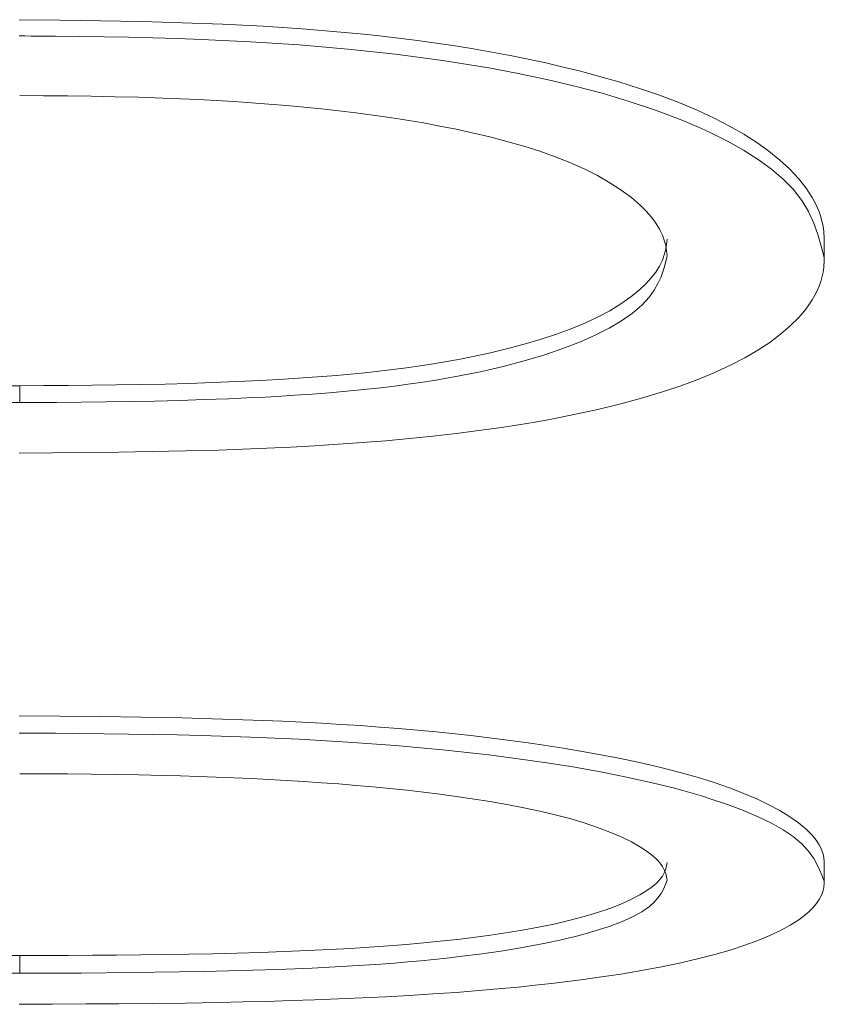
# Model space of a CAD drawing. Extents: x 193 to 943, y 26 to 526.
# Tile 83 of 256: x 362.9619 to 363.0175, y 91.0118 to 91.0799. Entities that reach past the tile are written whole.
import ezdxf

# ---------------------------------------------------------------- set-up
doc = ezdxf.new("R2010")
doc.units = 0
doc.layers.get('0').update_dxf_attribs({"lineweight": 25})
doc.layers.add('KG4_HLS_SYA', color=7, linetype='Continuous', lineweight=25)

# ---------------------------------------------------------------- blocks, each defined once
blk = doc.blocks.new('Spline-A069HWQ67N', base_point=(362.961823, 91.064613))
at = {"color": 0, "lineweight": -2}
for p, q in [((362.964654, 91.079897), (362.961834, 91.079931)), ((362.967473, 91.079855), (362.964654, 91.079897)), ((362.970289, 91.0798), (362.967473, 91.079855)), ((362.973099, 91.079722), (362.970289, 91.0798)), ((362.975903, 91.079616), (362.973099, 91.079722)), ((362.978699, 91.079475), (362.975903, 91.079616)), ((362.980051, 91.079391), (362.978699, 91.079475)), ((362.981399, 91.079297), (362.980051, 91.079391)), ((362.982743, 91.079191), (362.981399, 91.079297)), ((362.984082, 91.079075), (362.982743, 91.079191)), ((362.985416, 91.078946), (362.984082, 91.079075)), ((362.986743, 91.078806), (362.985416, 91.078946)), ((362.988065, 91.078652), (362.986743, 91.078806)), ((362.989378, 91.078485), (362.988065, 91.078652)), ((362.990682, 91.078305), (362.989378, 91.078485)), ((362.991976, 91.078112), (362.990682, 91.078305)), ((362.993257, 91.077905), (362.991976, 91.078112)), ((362.994527, 91.077684), (362.993257, 91.077905)), ((362.995783, 91.077449), (362.994527, 91.077684)), ((362.997024, 91.0772), (362.995783, 91.077449)), ((362.998248, 91.076936), (362.997024, 91.0772)), ((362.999455, 91.076657), (362.998248, 91.076936)), ((363.000642, 91.076363), (362.999455, 91.076657)), ((363.001809, 91.076054), (363.000642, 91.076363)), ((363.003289, 91.07563), (363.001809, 91.076054)), ((363.004725, 91.07518), (363.003289, 91.07563)), ((363.006111, 91.074703), (363.004725, 91.07518)), ((363.00744, 91.0742), (363.006111, 91.074703)), ((363.008706, 91.073671), (363.00744, 91.0742)), ((363.009902, 91.073116), (363.008706, 91.073671)), ((363.010952, 91.072573), (363.009902, 91.073116)), ((363.011933, 91.072009), (363.010952, 91.072573)), ((363.012843, 91.071427), (363.011933, 91.072009)), ((363.013679, 91.070827), (363.012843, 91.071427)), ((363.014439, 91.070211), (363.013679, 91.070827)), ((363.015121, 91.069581), (363.014439, 91.070211)), ((363.015723, 91.068939), (363.015121, 91.069581)), ((363.016242, 91.068287), (363.015723, 91.068939)), ((363.016674, 91.067628), (363.016242, 91.068287)), ((363.016857, 91.067296), (363.016674, 91.067628)), ((363.017017, 91.066963), (363.016857, 91.067296)), ((363.017154, 91.06663), (363.017017, 91.066963)), ((363.017267, 91.066296), (363.017154, 91.06663)), ((363.017421, 91.065629), (363.017267, 91.066296)), ((363.017445, 91.065459), (363.017421, 91.065629)), ((363.017464, 91.06529), (363.017445, 91.065459)), ((363.017478, 91.065121), (363.017464, 91.06529)), ((363.017489, 91.064953), (363.017478, 91.065121)), ((363.017498, 91.064784), (363.017489, 91.064953)), ((363.017506, 91.064615), (363.017498, 91.064784))]:
    blk.add_line(p, q, dxfattribs=at)
blk = doc.blocks.new('Spline-A069HWQA7N', base_point=(362.961823, 91.021538))
at = {"color": 0, "lineweight": -2}
for p, q in [((362.964654, 91.031741), (362.961834, 91.031765)), ((362.967473, 91.031713), (362.964654, 91.031741)), ((362.970289, 91.031675), (362.967473, 91.031713)), ((362.973099, 91.031622), (362.970289, 91.031675)), ((362.975903, 91.03155), (362.973099, 91.031622)), ((362.978699, 91.031453), (362.975903, 91.03155)), ((362.980051, 91.031395), (362.978699, 91.031453)), ((362.981399, 91.031331), (362.980051, 91.031395)), ((362.982743, 91.031259), (362.981399, 91.031331)), ((362.984082, 91.031179), (362.982743, 91.031259)), ((362.985416, 91.031092), (362.984082, 91.031179)), ((362.986743, 91.030996), (362.985416, 91.031092)), ((362.988065, 91.030891), (362.986743, 91.030996)), ((362.989378, 91.030777), (362.988065, 91.030891)), ((362.990682, 91.030654), (362.989378, 91.030777)), ((362.991976, 91.030523), (362.990682, 91.030654)), ((362.993257, 91.030382), (362.991976, 91.030523)), ((362.994527, 91.030232), (362.993257, 91.030382)), ((362.995783, 91.030072), (362.994527, 91.030232)), ((362.997024, 91.029902), (362.995783, 91.030072)), ((362.998248, 91.029723), (362.997024, 91.029902)), ((362.999455, 91.029534), (362.998248, 91.029723)), ((363.000642, 91.029335), (362.999455, 91.029534)), ((363.001809, 91.029126), (363.000642, 91.029335)), ((363.003289, 91.028839), (363.001809, 91.029126)), ((363.004725, 91.028535), (363.003289, 91.028839)), ((363.006111, 91.028214), (363.004725, 91.028535)), ((363.00744, 91.027875), (363.006111, 91.028214)), ((363.008706, 91.02752), (363.00744, 91.027875)), ((363.009902, 91.027147), (363.008706, 91.02752)), ((363.010952, 91.026784), (363.009902, 91.027147)), ((363.011933, 91.026407), (363.010952, 91.026784)), ((363.012843, 91.026019), (363.011933, 91.026407)), ((363.013679, 91.025619), (363.012843, 91.026019)), ((363.014439, 91.02521), (363.013679, 91.025619)), ((363.015121, 91.024793), (363.014439, 91.02521)), ((363.015723, 91.024368), (363.015121, 91.024793)), ((363.016242, 91.023938), (363.015723, 91.024368)), ((363.016469, 91.023722), (363.016242, 91.023938)), ((363.016674, 91.023504), (363.016469, 91.023722)), ((363.016857, 91.023286), (363.016674, 91.023504)), ((363.017017, 91.023068), (363.016857, 91.023286)), ((363.017154, 91.02285), (363.017017, 91.023068)), ((363.017267, 91.022632), (363.017154, 91.02285)), ((363.017421, 91.022196), (363.017267, 91.022632)), ((363.017445, 91.022086), (363.017421, 91.022196)), ((363.017464, 91.021976), (363.017445, 91.022086)), ((363.017478, 91.021866), (363.017464, 91.021976)), ((363.017489, 91.021756), (363.017478, 91.021866)), ((363.017498, 91.021646), (363.017489, 91.021756)), ((363.017506, 91.021536), (363.017498, 91.021646))]:
    blk.add_line(p, q, dxfattribs=at)
blk = doc.blocks.new('Spline-A069HWRU7N', base_point=(362.961884, 91.053444))
at = {"color": 0, "lineweight": -2}
for p, q in [((363.006524, 91.063113), (363.006652, 91.063597)), ((363.006383, 91.06263), (363.006524, 91.063113)), ((363.006008, 91.061677), (363.006216, 91.062151)), ((363.006216, 91.062151), (363.006383, 91.06263)), ((363.005747, 91.06121), (363.006008, 91.061677)), ((363.004889, 91.060183), (363.005419, 91.060752)), ((363.005419, 91.060752), (363.005747, 91.06121)), ((363.004239, 91.059632), (363.004889, 91.060183)), ((363.003479, 91.059102), (363.004239, 91.059632)), ((363.001675, 91.058112), (363.002621, 91.058595)), ((363.002621, 91.058595), (363.003479, 91.059102)), ((363.000651, 91.057655), (363.001675, 91.058112)), ((362.999423, 91.057176), (363.000651, 91.057655)), ((362.996745, 91.056322), (362.998118, 91.056732)), ((362.998118, 91.056732), (362.999423, 91.057176)), ((362.993822, 91.055603), (362.99531, 91.055946)), ((362.99531, 91.055946), (362.996745, 91.056322)), ((362.991407, 91.055131), (362.992288, 91.055292)), ((362.992288, 91.055292), (362.993822, 91.055603)), ((362.986851, 91.054471), (362.98778, 91.054584)), ((362.98778, 91.054584), (362.988701, 91.054707)), ((362.988701, 91.054707), (362.989613, 91.054838)), ((362.989613, 91.054838), (362.990515, 91.05498)), ((362.990515, 91.05498), (362.991407, 91.055131)), ((362.978002, 91.053785), (362.978845, 91.053827)), ((362.978845, 91.053827), (362.979687, 91.053873)), ((362.979687, 91.053873), (362.980896, 91.053946)), ((362.980896, 91.053946), (362.982101, 91.054029)), ((362.982101, 91.054029), (362.9833, 91.054121)), ((362.9833, 91.054121), (362.984493, 91.054225)), ((362.984493, 91.054225), (362.985677, 91.054341)), ((362.985677, 91.054341), (362.986851, 91.054471)), ((362.961876, 91.053446), (362.962301, 91.053446)), ((362.962301, 91.053446), (362.962726, 91.053447)), ((362.962726, 91.053447), (362.963151, 91.053447)), ((362.963151, 91.053447), (362.963576, 91.053448)), ((362.963576, 91.053448), (362.964001, 91.05345)), ((362.964001, 91.05345), (362.964426, 91.053451)), ((362.964426, 91.053451), (362.966127, 91.053463)), ((362.966127, 91.053463), (362.967828, 91.053483)), ((362.967828, 91.053483), (362.969529, 91.053511)), ((362.969529, 91.053511), (362.971228, 91.053548)), ((362.971228, 91.053548), (362.972926, 91.053593)), ((362.972926, 91.053593), (362.974621, 91.053647)), ((362.974621, 91.053647), (362.975467, 91.053678)), ((362.975467, 91.053678), (362.976313, 91.05371)), ((362.976313, 91.05371), (362.977158, 91.053746)), ((362.977158, 91.053746), (362.978002, 91.053785))]:
    blk.add_line(p, q, dxfattribs=at)
blk = doc.blocks.new('Spline-A069HWRW7N', base_point=(362.917114, 91.053444))
at = {"color": 0, "lineweight": -2}
for p, q in [((362.9171, 91.063597), (362.917121, 91.063427)), ((362.917121, 91.063427), (362.917144, 91.063257)), ((362.917144, 91.063257), (362.91717, 91.063088)), ((362.91717, 91.063088), (362.9172, 91.062918)), ((362.9172, 91.062918), (362.917237, 91.062749)), ((362.917237, 91.062749), (362.917281, 91.062581)), ((362.917281, 91.062581), (362.917439, 91.062149)), ((362.917439, 91.062149), (362.917656, 91.061721)), ((362.917656, 91.061721), (362.91793, 91.061299)), ((362.91793, 91.061299), (362.918259, 91.060884)), ((362.918259, 91.060884), (362.91864, 91.060476)), ((362.91864, 91.060476), (362.91907, 91.060077)), ((362.91907, 91.060077), (362.919684, 91.059581)), ((362.919684, 91.059581), (362.920371, 91.059103)), ((362.920371, 91.059103), (362.921127, 91.058642)), ((362.921127, 91.058642), (362.92195, 91.0582)), ((362.92195, 91.0582), (362.922838, 91.05778)), ((362.922838, 91.05778), (362.923787, 91.057381)), ((362.923787, 91.057381), (362.924787, 91.057009)), ((362.924787, 91.057009), (362.92584, 91.05666)), ((362.92584, 91.05666), (362.926941, 91.056333)), ((362.926941, 91.056333), (362.928083, 91.056028)), ((362.928083, 91.056028), (362.929263, 91.055745)), ((362.929263, 91.055745), (362.930475, 91.055482)), ((362.930475, 91.055482), (362.931393, 91.055301)), ((362.931393, 91.055301), (362.932326, 91.055131)), ((362.932326, 91.055131), (362.933271, 91.054972)), ((362.933271, 91.054972), (362.934227, 91.054824)), ((362.934227, 91.054824), (362.935195, 91.054686)), ((362.935195, 91.054686), (362.936172, 91.05456)), ((362.936172, 91.05456), (362.937157, 91.054443)), ((362.937157, 91.054443), (362.938151, 91.054337)), ((362.938151, 91.054337), (362.93915, 91.054239)), ((362.93915, 91.054239), (362.940156, 91.05415)), ((362.940156, 91.05415), (362.941166, 91.054069)), ((362.941166, 91.054069), (362.942181, 91.053994)), ((362.942181, 91.053994), (362.943798, 91.053889)), ((362.943798, 91.053889), (362.94542, 91.053799)), ((362.94542, 91.053799), (362.947048, 91.053723)), ((362.947048, 91.053723), (362.94868, 91.053659)), ((362.94868, 91.053659), (362.950315, 91.053606)), ((362.950315, 91.053606), (362.951952, 91.053564)), ((362.951952, 91.053564), (362.953604, 91.05353)), ((362.953604, 91.05353), (362.955258, 91.053504)), ((362.955258, 91.053504), (362.956912, 91.053484)), ((362.956912, 91.053484), (362.958566, 91.053469)), ((362.958566, 91.053469), (362.960221, 91.053457)), ((362.960221, 91.053457), (362.961876, 91.053446))]:
    blk.add_line(p, q, dxfattribs=at)
blk = doc.blocks.new('Spline-A069HWS27N', base_point=(362.961884, 91.063599))
at = {"color": 0, "lineweight": -2}
for p, q in [((362.963527, 91.074671), (362.961876, 91.074686)), ((362.965177, 91.074653), (362.963527, 91.074671)), ((362.966827, 91.074631), (362.965177, 91.074653)), ((362.968475, 91.074601), (362.966827, 91.074631)), ((362.970123, 91.074562), (362.968475, 91.074601)), ((362.971768, 91.074511), (362.970123, 91.074562)), ((362.972997, 91.074464), (362.971768, 91.074511)), ((362.974225, 91.074408), (362.972997, 91.074464)), ((362.97545, 91.074344), (362.974225, 91.074408)), ((362.976673, 91.074271), (362.97545, 91.074344)), ((362.977893, 91.074189), (362.976673, 91.074271)), ((362.97911, 91.074098), (362.977893, 91.074189)), ((362.980323, 91.073996), (362.97911, 91.074098)), ((362.981532, 91.073885), (362.980323, 91.073996)), ((362.982735, 91.073763), (362.981532, 91.073885)), ((362.983932, 91.07363), (362.982735, 91.073763)), ((362.985121, 91.073486), (362.983932, 91.07363)), ((362.986301, 91.07333), (362.985121, 91.073486)), ((362.987475, 91.073161), (362.986301, 91.07333)), ((362.988637, 91.07298), (362.987475, 91.073161)), ((362.989787, 91.072785), (362.988637, 91.07298)), ((362.990924, 91.072575), (362.989787, 91.072785)), ((362.992045, 91.072351), (362.990924, 91.072575)), ((362.99315, 91.072112), (362.992045, 91.072351)), ((362.994372, 91.071823), (362.99315, 91.072112)), ((362.995565, 91.071513), (362.994372, 91.071823)), ((362.996723, 91.071182), (362.995565, 91.071513)), ((362.997839, 91.070828), (362.996723, 91.071182)), ((362.998908, 91.07045), (362.997839, 91.070828)), ((362.999923, 91.070049), (362.998908, 91.07045)), ((363.000912, 91.069608), (362.999923, 91.070049)), ((363.001834, 91.069142), (363.000912, 91.069608)), ((363.002685, 91.068655), (363.001834, 91.069142)), ((363.003464, 91.068147), (363.002685, 91.068655)), ((363.004166, 91.067623), (363.003464, 91.068147)), ((363.004789, 91.067084), (363.004166, 91.067623)), ((363.005191, 91.066683), (363.004789, 91.067084)), ((363.005548, 91.066276), (363.005191, 91.066683)), ((363.005856, 91.065864), (363.005548, 91.066276)), ((363.006114, 91.065448), (363.005856, 91.065864)), ((363.006319, 91.06503), (363.006114, 91.065448)), ((363.006469, 91.064609), (363.006319, 91.06503)), ((363.006513, 91.064441), (363.006469, 91.064609)), ((363.00655, 91.064272), (363.006513, 91.064441)), ((363.006581, 91.064104), (363.00655, 91.064272)), ((363.006607, 91.063935), (363.006581, 91.064104)), ((363.00663, 91.063766), (363.006607, 91.063935)), ((363.006652, 91.063597), (363.00663, 91.063766))]:
    blk.add_line(p, q, dxfattribs=at)
blk = doc.blocks.new('Spline-A069HWS87N', base_point=(362.961823, 91.04995))
at = {"color": 0, "lineweight": -2}
for p, q in [((363.017506, 91.063469), (363.017498, 91.063301)), ((363.017463, 91.062797), (363.017444, 91.06263)), ((363.017478, 91.062965), (363.017463, 91.062797)), ((363.017489, 91.063133), (363.017478, 91.062965)), ((363.017498, 91.063301), (363.017489, 91.063133)), ((363.01742, 91.062462), (363.017266, 91.06182)), ((363.017444, 91.06263), (363.01742, 91.062462)), ((363.017153, 91.061501), (363.017017, 91.061184)), ((363.017266, 91.06182), (363.017153, 91.061501)), ((363.016858, 91.060869), (363.016677, 91.060556)), ((363.017017, 91.061184), (363.016858, 91.060869)), ((363.01625, 91.059939), (363.015738, 91.059333)), ((363.016677, 91.060556), (363.01625, 91.059939)), ((363.015738, 91.059333), (363.015145, 91.058741)), ((363.015145, 91.058741), (363.014476, 91.058166)), ((363.014476, 91.058166), (363.013731, 91.057607)), ((363.013731, 91.057607), (363.012912, 91.057067)), ((363.012022, 91.056546), (363.011062, 91.056045)), ((363.012912, 91.057067), (363.012022, 91.056546)), ((363.011062, 91.056045), (363.010035, 91.055567)), ((363.010035, 91.055567), (363.008842, 91.055071)), ((363.007579, 91.054603), (363.006251, 91.054161)), ((363.008842, 91.055071), (363.007579, 91.054603)), ((363.006251, 91.054161), (363.004865, 91.053746)), ((363.003428, 91.053358), (363.001946, 91.052994)), ((363.004865, 91.053746), (363.003428, 91.053358)), ((362.999762, 91.05252), (362.998644, 91.052301)), ((363.000863, 91.052751), (362.999762, 91.05252)), ((363.001946, 91.052994), (363.000863, 91.052751)), ((362.996359, 91.051902), (362.995195, 91.051721)), ((362.997509, 91.052096), (362.996359, 91.051902)), ((362.998644, 91.052301), (362.997509, 91.052096)), ((362.990444, 91.051116), (362.988827, 91.050951)), ((362.992046, 91.051298), (362.990444, 91.051116)), ((362.993631, 91.0515), (362.992046, 91.051298)), ((362.995195, 91.051721), (362.993631, 91.0515)), ((362.982267, 91.050451), (362.980614, 91.05036)), ((362.983915, 91.050554), (362.982267, 91.050451)), ((362.985557, 91.050672), (362.983915, 91.050554)), ((362.987197, 91.050804), (362.985557, 91.050672)), ((362.988827, 91.050951), (362.987197, 91.050804)), ((362.964136, 91.049963), (362.961834, 91.049946)), ((362.966439, 91.049984), (362.964136, 91.049963)), ((362.96874, 91.05001), (362.966439, 91.049984)), ((362.97104, 91.050046), (362.96874, 91.05001)), ((362.973337, 91.050094), (362.97104, 91.050046)), ((362.975632, 91.050157), (362.973337, 91.050094)), ((362.977295, 91.050214), (362.975632, 91.050157)), ((362.978956, 91.050281), (362.977295, 91.050214)), ((362.980614, 91.05036), (362.978956, 91.050281))]:
    blk.add_line(p, q, dxfattribs=at)
blk = doc.blocks.new('Spline-A069HWSA7N', base_point=(362.961823, 91.063469))
at = {"color": 0, "lineweight": -2}
for p, q in [((362.961834, 91.078807), (362.962254, 91.078805)), ((362.962254, 91.078805), (362.962675, 91.078802)), ((362.962675, 91.078802), (362.963096, 91.0788)), ((362.963096, 91.0788), (362.963517, 91.078797)), ((362.963517, 91.078797), (362.963938, 91.078794)), ((362.963938, 91.078794), (362.964358, 91.07879)), ((362.964358, 91.07879), (362.966042, 91.078774)), ((362.966042, 91.078774), (362.967724, 91.07875)), ((362.967724, 91.07875), (362.969406, 91.078719)), ((362.969406, 91.078719), (362.971088, 91.078679)), ((362.971088, 91.078679), (362.972769, 91.078629)), ((362.972769, 91.078629), (362.97445, 91.078568)), ((362.97445, 91.078568), (362.977836, 91.078405)), ((362.977836, 91.078405), (362.981208, 91.078184)), ((362.981208, 91.078184), (362.984554, 91.0779)), ((362.984554, 91.0779), (362.987861, 91.077545)), ((362.987861, 91.077545), (362.991118, 91.077112)), ((362.991118, 91.077112), (362.994311, 91.076597)), ((362.994311, 91.076597), (362.996339, 91.076215)), ((362.996339, 91.076215), (362.998327, 91.075795)), ((362.998327, 91.075795), (363.000265, 91.075337)), ((363.000265, 91.075337), (363.002145, 91.074839)), ((363.002145, 91.074839), (363.003957, 91.074302)), ((363.003957, 91.074302), (363.005693, 91.073725)), ((363.005693, 91.073725), (363.006386, 91.073475)), ((363.006386, 91.073475), (363.007065, 91.073218)), ((363.007065, 91.073218), (363.007728, 91.072954)), ((363.007728, 91.072954), (363.008376, 91.072682)), ((363.008376, 91.072682), (363.009007, 91.072404)), ((363.009007, 91.072404), (363.009623, 91.072119)), ((363.009623, 91.072119), (363.010812, 91.071522)), ((363.010812, 91.071522), (363.011923, 91.070898)), ((363.011923, 91.070898), (363.012944, 91.070251)), ((363.012944, 91.070251), (363.013865, 91.069583)), ((363.013865, 91.069583), (363.014674, 91.068898)), ((363.014674, 91.068898), (363.01536, 91.068197)), ((363.01536, 91.068197), (363.015954, 91.067431)), ((363.015954, 91.067431), (363.016419, 91.066653)), ((363.016419, 91.066653), (363.016781, 91.065865)), ((363.016781, 91.065865), (363.017066, 91.06507)), ((363.017066, 91.06507), (363.017299, 91.064271)), ((363.017299, 91.064271), (363.017506, 91.063469))]:
    blk.add_line(p, q, dxfattribs=at)
blk = doc.blocks.new('Spline-A069HWSC7N', base_point=(362.917114, 91.054604))
at = {"color": 0, "lineweight": -2}
for p, q in [((362.917255, 91.064225), (362.9171, 91.064742)), ((362.917424, 91.063709), (362.917255, 91.064225)), ((362.917624, 91.063198), (362.917424, 91.063709)), ((362.917868, 91.062693), (362.917624, 91.063198)), ((362.918173, 91.062196), (362.917868, 91.062693)), ((362.918552, 91.06171), (362.918173, 91.062196)), ((362.9191, 91.061162), (362.918552, 91.06171)), ((362.919759, 91.060633), (362.9191, 91.061162)), ((362.920519, 91.060123), (362.919759, 91.060633)), ((362.921371, 91.059636), (362.920519, 91.060123)), ((362.922304, 91.059172), (362.921371, 91.059636)), ((362.92331, 91.058732), (362.922304, 91.059172)), ((362.924465, 91.058288), (362.92331, 91.058732)), ((362.925686, 91.057873), (362.924465, 91.058288)), ((362.926967, 91.057489), (362.925686, 91.057873)), ((362.928303, 91.057135), (362.926967, 91.057489)), ((362.929686, 91.05681), (362.928303, 91.057135)), ((362.931112, 91.056514), (362.929686, 91.05681)), ((362.931998, 91.056347), (362.931112, 91.056514)), ((362.932896, 91.056191), (362.931998, 91.056347)), ((362.933806, 91.056045), (362.932896, 91.056191)), ((362.934727, 91.05591), (362.933806, 91.056045)), ((362.935656, 91.055783), (362.934727, 91.05591)), ((362.936595, 91.055666), (362.935656, 91.055783)), ((362.937818, 91.055529), (362.936595, 91.055666)), ((362.939052, 91.055406), (362.937818, 91.055529)), ((362.940296, 91.055296), (362.939052, 91.055406)), ((362.941547, 91.055198), (362.940296, 91.055296)), ((362.942804, 91.055111), (362.941547, 91.055198)), ((362.944065, 91.055033), (362.942804, 91.055111)), ((362.944907, 91.054987), (362.944065, 91.055033)), ((362.94575, 91.054944), (362.944907, 91.054987)), ((362.946594, 91.054905), (362.94575, 91.054944)), ((362.947439, 91.054868), (362.946594, 91.054905)), ((362.948284, 91.054835), (362.947439, 91.054868)), ((362.949131, 91.054804), (362.948284, 91.054835)), ((362.950826, 91.05475), (362.949131, 91.054804)), ((362.952524, 91.054705), (362.950826, 91.05475)), ((362.954223, 91.054669), (362.952524, 91.054705)), ((362.955923, 91.054642), (362.954223, 91.054669)), ((362.957624, 91.054622), (362.955923, 91.054642)), ((362.959326, 91.054611), (362.957624, 91.054622)), ((362.959751, 91.05461), (362.959326, 91.054611)), ((362.960176, 91.054608), (362.959751, 91.05461)), ((362.960601, 91.054607), (362.960176, 91.054608)), ((362.961026, 91.054607), (362.960601, 91.054607)), ((362.961451, 91.054606), (362.961026, 91.054607)), ((362.961876, 91.054606), (362.961451, 91.054606))]:
    blk.add_line(p, q, dxfattribs=at)
blk = doc.blocks.new('Spline-A069HWSE7N', base_point=(362.961884, 91.054604))
at = {"color": 0, "lineweight": -2}
for p, q in [((363.006652, 91.064742), (363.00663, 91.064572)), ((363.00655, 91.064064), (363.006513, 91.063895)), ((363.006581, 91.064233), (363.00655, 91.064064)), ((363.006607, 91.064403), (363.006581, 91.064233)), ((363.00663, 91.064572), (363.006607, 91.064403)), ((363.006469, 91.063727), (363.006318, 91.063303)), ((363.006513, 91.063895), (363.006469, 91.063727)), ((363.006111, 91.062884), (363.005849, 91.06247)), ((363.006318, 91.063303), (363.006111, 91.062884)), ((363.005536, 91.062062), (363.005173, 91.061662)), ((363.005849, 91.06247), (363.005536, 91.062062)), ((363.005173, 91.061662), (363.004761, 91.06127)), ((363.00414, 91.060761), (363.003442, 91.06027)), ((363.004761, 91.06127), (363.00414, 91.060761)), ((363.003442, 91.06027), (363.002667, 91.059798)), ((363.001822, 91.059347), (363.000907, 91.058918)), ((363.002667, 91.059798), (363.001822, 91.059347)), ((363.000907, 91.058918), (362.999929, 91.058512)), ((362.998923, 91.058143), (362.997865, 91.057797)), ((362.999929, 91.058512), (362.998923, 91.058143)), ((362.99676, 91.057474), (362.995615, 91.057172)), ((362.997865, 91.057797), (362.99676, 91.057474)), ((362.993221, 91.056631), (362.992323, 91.056455)), ((362.994433, 91.056892), (362.993221, 91.056631)), ((362.995615, 91.057172), (362.994433, 91.056892)), ((362.988616, 91.055852), (362.987663, 91.055727)), ((362.989559, 91.055987), (362.988616, 91.055852)), ((362.990492, 91.056133), (362.989559, 91.055987)), ((362.991413, 91.056289), (362.990492, 91.056133)), ((362.992323, 91.056455), (362.991413, 91.056289)), ((362.981802, 91.055169), (362.980168, 91.055061)), ((362.982792, 91.055243), (362.981802, 91.055169)), ((362.983778, 91.055323), (362.982792, 91.055243)), ((362.984759, 91.055412), (362.983778, 91.055323)), ((362.985734, 91.055508), (362.984759, 91.055412)), ((362.986702, 91.055613), (362.985734, 91.055508)), ((362.987663, 91.055727), (362.986702, 91.055613)), ((362.963551, 91.054616), (362.961876, 91.054606)), ((362.965227, 91.054629), (362.963551, 91.054616)), ((362.966902, 91.054644), (362.965227, 91.054629)), ((362.968576, 91.054664), (362.966902, 91.054644)), ((362.97025, 91.054691), (362.968576, 91.054664)), ((362.971923, 91.054726), (362.97025, 91.054691)), ((362.973578, 91.054769), (362.971923, 91.054726)), ((362.975231, 91.054823), (362.973578, 91.054769)), ((362.976881, 91.054889), (362.975231, 91.054823)), ((362.978527, 91.054968), (362.976881, 91.054889)), ((362.980168, 91.055061), (362.978527, 91.054968))]:
    blk.add_line(p, q, dxfattribs=at)
blk = doc.blocks.new('Spline-A069HWSG7N', base_point=(362.961884, 91.013962))
at = {"color": 0, "lineweight": -2}
for p, q in [((363.006216, 91.019477), (363.006383, 91.019786)), ((363.006383, 91.019786), (363.006524, 91.020099)), ((363.006524, 91.020099), (363.006652, 91.020412)), ((363.005747, 91.01887), (363.006008, 91.019171)), ((363.006008, 91.019171), (363.006216, 91.019477)), ((363.004889, 91.018209), (363.005419, 91.018575)), ((363.005419, 91.018575), (363.005747, 91.01887)), ((363.003479, 91.017519), (363.004239, 91.017857)), ((363.004239, 91.017857), (363.004889, 91.018209)), ((363.001675, 91.016889), (363.002621, 91.017196)), ((363.002621, 91.017196), (363.003479, 91.017519)), ((362.999423, 91.016297), (363.000651, 91.0166)), ((363.000651, 91.0166), (363.001675, 91.016889)), ((362.99531, 91.015522), (362.996745, 91.015759)), ((362.996745, 91.015759), (362.998118, 91.016017)), ((362.998118, 91.016017), (362.999423, 91.016297)), ((362.990515, 91.014917), (362.991407, 91.015011)), ((362.991407, 91.015011), (362.992288, 91.015112)), ((362.992288, 91.015112), (362.993822, 91.015307)), ((362.993822, 91.015307), (362.99531, 91.015522)), ((362.980896, 91.014273), (362.982101, 91.014324)), ((362.982101, 91.014324), (362.9833, 91.014382)), ((362.9833, 91.014382), (362.984493, 91.014446)), ((362.984493, 91.014446), (362.985677, 91.014519)), ((362.985677, 91.014519), (362.986851, 91.014599)), ((362.986851, 91.014599), (362.98778, 91.01467)), ((362.98778, 91.01467), (362.988701, 91.014746)), ((362.988701, 91.014746), (362.989613, 91.014829)), ((362.989613, 91.014829), (362.990515, 91.014917)), ((362.961876, 91.013962), (362.962301, 91.013962)), ((362.962301, 91.013962), (362.962726, 91.013963)), ((362.962726, 91.013963), (362.963151, 91.013963)), ((362.963151, 91.013963), (362.963576, 91.013964)), ((362.963576, 91.013964), (362.964001, 91.013964)), ((362.964001, 91.013964), (362.964426, 91.013965)), ((362.964426, 91.013965), (362.966127, 91.013973)), ((362.966127, 91.013973), (362.967828, 91.013985)), ((362.967828, 91.013985), (362.969529, 91.014003)), ((362.969529, 91.014003), (362.971228, 91.014025)), ((362.971228, 91.014025), (362.972926, 91.014053)), ((362.972926, 91.014053), (362.974621, 91.014087)), ((362.974621, 91.014087), (362.975467, 91.014106)), ((362.975467, 91.014106), (362.976313, 91.014126)), ((362.976313, 91.014126), (362.977158, 91.014148)), ((362.977158, 91.014148), (362.978002, 91.014172)), ((362.978002, 91.014172), (362.978845, 91.014199)), ((362.978845, 91.014199), (362.979687, 91.014227)), ((362.979687, 91.014227), (362.980896, 91.014273))]:
    blk.add_line(p, q, dxfattribs=at)
blk = doc.blocks.new('Spline-A069HWSI7N', base_point=(362.917114, 91.013962))
at = {"color": 0, "lineweight": -2}
for p, q in [((362.9171, 91.020412), (362.917121, 91.020302)), ((362.917121, 91.020302), (362.917144, 91.020192)), ((362.917144, 91.020192), (362.91717, 91.020082)), ((362.91717, 91.020082), (362.9172, 91.019972)), ((362.9172, 91.019972), (362.917237, 91.019862)), ((362.917237, 91.019862), (362.917281, 91.019753)), ((362.917281, 91.019753), (362.917439, 91.019474)), ((362.917439, 91.019474), (362.91754, 91.019335)), ((362.91754, 91.019335), (362.917656, 91.019198)), ((362.917656, 91.019198), (362.917786, 91.019061)), ((362.917786, 91.019061), (362.91793, 91.018926)), ((362.91793, 91.018926), (362.918259, 91.018659)), ((362.918259, 91.018659), (362.91864, 91.018397)), ((362.91864, 91.018397), (362.91907, 91.018142)), ((362.91907, 91.018142), (362.919684, 91.017825)), ((362.919684, 91.017825), (362.920371, 91.017519)), ((362.920371, 91.017519), (362.921127, 91.017226)), ((362.921127, 91.017226), (362.92195, 91.016945)), ((362.92195, 91.016945), (362.922838, 91.016679)), ((362.922838, 91.016679), (362.923787, 91.016427)), ((362.923787, 91.016427), (362.924787, 91.016191)), ((362.924787, 91.016191), (362.92584, 91.015971)), ((362.92584, 91.015971), (362.926941, 91.015765)), ((362.926941, 91.015765), (362.928083, 91.015574)), ((362.928083, 91.015574), (362.929263, 91.015396)), ((362.929263, 91.015396), (362.930475, 91.015231)), ((362.930475, 91.015231), (362.931393, 91.015118)), ((362.931393, 91.015118), (362.932326, 91.015011)), ((362.932326, 91.015011), (362.933271, 91.014912)), ((362.933271, 91.014912), (362.934227, 91.014819)), ((362.934227, 91.014819), (362.935195, 91.014734)), ((362.935195, 91.014734), (362.936172, 91.014655)), ((362.936172, 91.014655), (362.937157, 91.014582)), ((362.937157, 91.014582), (362.938151, 91.014516)), ((362.938151, 91.014516), (362.93915, 91.014455)), ((362.93915, 91.014455), (362.940156, 91.0144)), ((362.940156, 91.0144), (362.941166, 91.014349)), ((362.941166, 91.014349), (362.942181, 91.014303)), ((362.942181, 91.014303), (362.943798, 91.014237)), ((362.943798, 91.014237), (362.94542, 91.014181)), ((362.94542, 91.014181), (362.947048, 91.014134)), ((362.947048, 91.014134), (362.94868, 91.014094)), ((362.94868, 91.014094), (362.950315, 91.014062)), ((362.950315, 91.014062), (362.951952, 91.014035)), ((362.951952, 91.014035), (362.953604, 91.014014)), ((362.953604, 91.014014), (362.955258, 91.013998)), ((362.955258, 91.013998), (362.956912, 91.013986)), ((362.956912, 91.013986), (362.958566, 91.013976)), ((362.958566, 91.013976), (362.960221, 91.013969)), ((362.960221, 91.013969), (362.961876, 91.013962))]:
    blk.add_line(p, q, dxfattribs=at)
blk = doc.blocks.new('Spline-A069HWSO7N', base_point=(362.961884, 91.020409))
at = {"color": 0, "lineweight": -2}
for p, q in [((362.963527, 91.027758), (362.961876, 91.027768)), ((362.965177, 91.027746), (362.963527, 91.027758)), ((362.966827, 91.027731), (362.965177, 91.027746)), ((362.968475, 91.027711), (362.966827, 91.027731)), ((362.970123, 91.027684), (362.968475, 91.027711)), ((362.971768, 91.02765), (362.970123, 91.027684)), ((362.972997, 91.027618), (362.971768, 91.02765)), ((362.974225, 91.02758), (362.972997, 91.027618)), ((362.97545, 91.027537), (362.974225, 91.02758)), ((362.976673, 91.027488), (362.97545, 91.027537)), ((362.977893, 91.027432), (362.976673, 91.027488)), ((362.97911, 91.027371), (362.977893, 91.027432)), ((362.980323, 91.027302), (362.97911, 91.027371)), ((362.981532, 91.027227), (362.980323, 91.027302)), ((362.982735, 91.027145), (362.981532, 91.027227)), ((362.983932, 91.027056), (362.982735, 91.027145)), ((362.985121, 91.026958), (362.983932, 91.027056)), ((362.986301, 91.026853), (362.985121, 91.026958)), ((362.987475, 91.02674), (362.986301, 91.026853)), ((362.988637, 91.026618), (362.987475, 91.02674)), ((362.989787, 91.026487), (362.988637, 91.026618)), ((362.990924, 91.026346), (362.989787, 91.026487)), ((362.992045, 91.026196), (362.990924, 91.026346)), ((362.99315, 91.026035), (362.992045, 91.026196)), ((362.994372, 91.025842), (362.99315, 91.026035)), ((362.995565, 91.025634), (362.994372, 91.025842)), ((362.996723, 91.025412), (362.995565, 91.025634)), ((362.997839, 91.025176), (362.996723, 91.025412)), ((362.998908, 91.024924), (362.997839, 91.025176)), ((362.999923, 91.024657), (362.998908, 91.024924)), ((363.000912, 91.024363), (362.999923, 91.024657)), ((363.001834, 91.024054), (363.000912, 91.024363)), ((363.002685, 91.023731), (363.001834, 91.024054)), ((363.003464, 91.023395), (363.002685, 91.023731)), ((363.004166, 91.023049), (363.003464, 91.023395)), ((363.004789, 91.022693), (363.004166, 91.023049)), ((363.005191, 91.022429), (363.004789, 91.022693)), ((363.005548, 91.022162), (363.005191, 91.022429)), ((363.005856, 91.021892), (363.005548, 91.022162)), ((363.005991, 91.021756), (363.005856, 91.021892)), ((363.006114, 91.021619), (363.005991, 91.021756)), ((363.006223, 91.021483), (363.006114, 91.021619)), ((363.006319, 91.021346), (363.006223, 91.021483)), ((363.006469, 91.021071), (363.006319, 91.021346)), ((363.006513, 91.020961), (363.006469, 91.021071)), ((363.00655, 91.020852), (363.006513, 91.020961)), ((363.006581, 91.020742), (363.00655, 91.020852)), ((363.006607, 91.020632), (363.006581, 91.020742)), ((363.00663, 91.020522), (363.006607, 91.020632)), ((363.006652, 91.020412), (363.00663, 91.020522))]:
    blk.add_line(p, q, dxfattribs=at)
blk = doc.blocks.new('Spline-A069HWSU7N', base_point=(362.961823, 91.01181))
at = {"color": 0, "lineweight": -2}
for p, q in [((363.017444, 91.019785), (363.01742, 91.019677)), ((363.017463, 91.019894), (363.017444, 91.019785)), ((363.017478, 91.020002), (363.017463, 91.019894)), ((363.017489, 91.020111), (363.017478, 91.020002)), ((363.017498, 91.02022), (363.017489, 91.020111)), ((363.017506, 91.020329), (363.017498, 91.02022)), ((363.017266, 91.019262), (363.017153, 91.019056)), ((363.017355, 91.019469), (363.017266, 91.019262)), ((363.01742, 91.019677), (363.017355, 91.019469)), ((363.016677, 91.018449), (363.016474, 91.01825)), ((363.016858, 91.018649), (363.016677, 91.018449)), ((363.017017, 91.018852), (363.016858, 91.018649)), ((363.017153, 91.019056), (363.017017, 91.018852)), ((363.01625, 91.018053), (363.015738, 91.017666)), ((363.016474, 91.01825), (363.01625, 91.018053)), ((363.015145, 91.017289), (363.014476, 91.016924)), ((363.015738, 91.017666), (363.015145, 91.017289)), ((363.013731, 91.01657), (363.012912, 91.016228)), ((363.014476, 91.016924), (363.013731, 91.01657)), ((363.012022, 91.015899), (363.011062, 91.015585)), ((363.012912, 91.016228), (363.012022, 91.015899)), ((363.008842, 91.014974), (363.007579, 91.014682)), ((363.010035, 91.015284), (363.008842, 91.014974)), ((363.011062, 91.015585), (363.010035, 91.015284)), ((363.006251, 91.014406), (363.004865, 91.014149)), ((363.007579, 91.014682), (363.006251, 91.014406)), ((363.001946, 91.013683), (363.000863, 91.013532)), ((363.003428, 91.013907), (363.001946, 91.013683)), ((363.004865, 91.014149), (363.003428, 91.013907)), ((362.996359, 91.013009), (362.995195, 91.012898)), ((362.997509, 91.013128), (362.996359, 91.013009)), ((362.998644, 91.013255), (362.997509, 91.013128)), ((362.999762, 91.013389), (362.998644, 91.013255)), ((363.000863, 91.013532), (362.999762, 91.013389)), ((362.985557, 91.012255), (362.983915, 91.012183)), ((362.987197, 91.012335), (362.985557, 91.012255)), ((362.988827, 91.012426), (362.987197, 91.012335)), ((362.990444, 91.012526), (362.988827, 91.012426)), ((362.992046, 91.012638), (362.990444, 91.012526)), ((362.993631, 91.012762), (362.992046, 91.012638)), ((362.995195, 91.012898), (362.993631, 91.012762)), ((362.964136, 91.011823), (362.961834, 91.011813)), ((362.966439, 91.011836), (362.964136, 91.011823)), ((362.96874, 91.011852), (362.966439, 91.011836)), ((362.97104, 91.011873), (362.96874, 91.011852)), ((362.973337, 91.011903), (362.97104, 91.011873)), ((362.975632, 91.011941), (362.973337, 91.011903)), ((362.977295, 91.011976), (362.975632, 91.011941)), ((362.978956, 91.012017), (362.977295, 91.011976)), ((362.980614, 91.012065), (362.978956, 91.012017)), ((362.982267, 91.01212), (362.980614, 91.012065)), ((362.983915, 91.012183), (362.982267, 91.01212))]:
    blk.add_line(p, q, dxfattribs=at)
blk = doc.blocks.new('Spline-A069HWSW7N', base_point=(362.961823, 91.020332))
at = {"color": 0, "lineweight": -2}
for p, q in [((362.961834, 91.030573), (362.962254, 91.030571)), ((362.962254, 91.030571), (362.962675, 91.030569)), ((362.962675, 91.030569), (362.963096, 91.030567)), ((362.963096, 91.030567), (362.963517, 91.030565)), ((362.963517, 91.030565), (362.963938, 91.030563)), ((362.963938, 91.030563), (362.964358, 91.030561)), ((362.964358, 91.030561), (362.966042, 91.030549)), ((362.966042, 91.030549), (362.967724, 91.030533)), ((362.967724, 91.030533), (362.969406, 91.030512)), ((362.969406, 91.030512), (362.971088, 91.030485)), ((362.971088, 91.030485), (362.972769, 91.03045)), ((362.972769, 91.03045), (362.97445, 91.030408)), ((362.97445, 91.030408), (362.977836, 91.030297)), ((362.977836, 91.030297), (362.981208, 91.030146)), ((362.981208, 91.030146), (362.984554, 91.029952)), ((362.984554, 91.029952), (362.987861, 91.029709)), ((362.987861, 91.029709), (362.991118, 91.029415)), ((362.991118, 91.029415), (362.994311, 91.029064)), ((362.994311, 91.029064), (362.996339, 91.028804)), ((362.996339, 91.028804), (362.998327, 91.028519)), ((362.998327, 91.028519), (363.000265, 91.028208)), ((363.000265, 91.028208), (363.002145, 91.027871)), ((363.002145, 91.027871), (363.003957, 91.027509)), ((363.003957, 91.027509), (363.005693, 91.027119)), ((363.005693, 91.027119), (363.006386, 91.026951)), ((363.006386, 91.026951), (363.007065, 91.026778)), ((363.007065, 91.026778), (363.007728, 91.0266)), ((363.007728, 91.0266), (363.008376, 91.026418)), ((363.008376, 91.026418), (363.009007, 91.026231)), ((363.009007, 91.026231), (363.009623, 91.026039)), ((363.009623, 91.026039), (363.010812, 91.025639)), ((363.010812, 91.025639), (363.011923, 91.025222)), ((363.011923, 91.025222), (363.012944, 91.024791)), ((363.012944, 91.024791), (363.013865, 91.024346)), ((363.013865, 91.024346), (363.014674, 91.023891)), ((363.014674, 91.023891), (363.01536, 91.023428)), ((363.01536, 91.023428), (363.015954, 91.022923)), ((363.015954, 91.022923), (363.016419, 91.022412)), ((363.016419, 91.022412), (363.016781, 91.021895)), ((363.016781, 91.021895), (363.017066, 91.021375)), ((363.017066, 91.021375), (363.017299, 91.020853)), ((363.017299, 91.020853), (363.017506, 91.020329))]:
    blk.add_line(p, q, dxfattribs=at)
blk = doc.blocks.new('Spline-A069HWSY7N', base_point=(362.917114, 91.015175))
at = {"color": 0, "lineweight": -2}
for p, q in [((362.917255, 91.021284), (362.9171, 91.021619)), ((362.917424, 91.02095), (362.917255, 91.021284)), ((362.917624, 91.02062), (362.917424, 91.02095)), ((362.917868, 91.020294), (362.917624, 91.02062)), ((362.918173, 91.019974), (362.917868, 91.020294)), ((362.918552, 91.019661), (362.918173, 91.019974)), ((362.9191, 91.01931), (362.918552, 91.019661)), ((362.919759, 91.018971), (362.9191, 91.01931)), ((362.920519, 91.018647), (362.919759, 91.018971)), ((362.921371, 91.018336), (362.920519, 91.018647)), ((362.922304, 91.018042), (362.921371, 91.018336)), ((362.92331, 91.017764), (362.922304, 91.018042)), ((362.924465, 91.017483), (362.92331, 91.017764)), ((362.925686, 91.017221), (362.924465, 91.017483)), ((362.926967, 91.016979), (362.925686, 91.017221)), ((362.928303, 91.016757), (362.926967, 91.016979)), ((362.929686, 91.016553), (362.928303, 91.016757)), ((362.931112, 91.016367), (362.929686, 91.016553)), ((362.931998, 91.016263), (362.931112, 91.016367)), ((362.932896, 91.016165), (362.931998, 91.016263)), ((362.933806, 91.016074), (362.932896, 91.016165)), ((362.934727, 91.015989), (362.933806, 91.016074)), ((362.935656, 91.015911), (362.934727, 91.015989)), ((362.936595, 91.015838), (362.935656, 91.015911)), ((362.937818, 91.015752), (362.936595, 91.015838)), ((362.939052, 91.015675), (362.937818, 91.015752)), ((362.940296, 91.015607), (362.939052, 91.015675)), ((362.941547, 91.015546), (362.940296, 91.015607)), ((362.942804, 91.015492), (362.941547, 91.015546)), ((362.944065, 91.015444), (362.942804, 91.015492)), ((362.944907, 91.015415), (362.944065, 91.015444)), ((362.94575, 91.015388), (362.944907, 91.015415)), ((362.946594, 91.015364), (362.94575, 91.015388)), ((362.947439, 91.015341), (362.946594, 91.015364)), ((362.948284, 91.01532), (362.947439, 91.015341)), ((362.949131, 91.015301), (362.948284, 91.01532)), ((362.950826, 91.015268), (362.949131, 91.015301)), ((362.952524, 91.01524), (362.950826, 91.015268)), ((362.954223, 91.015217), (362.952524, 91.01524)), ((362.955923, 91.0152), (362.954223, 91.015217)), ((362.957624, 91.015189), (362.955923, 91.0152)), ((362.959326, 91.015182), (362.957624, 91.015189)), ((362.959751, 91.015181), (362.959326, 91.015182)), ((362.960176, 91.01518), (362.959751, 91.015181)), ((362.960601, 91.015179), (362.960176, 91.01518)), ((362.961026, 91.015179), (362.960601, 91.015179)), ((362.961451, 91.015178), (362.961026, 91.015179)), ((362.961876, 91.015178), (362.961451, 91.015178))]:
    blk.add_line(p, q, dxfattribs=at)
blk = doc.blocks.new('Spline-A069HWT07N', base_point=(362.961884, 91.015175))
at = {"color": 0, "lineweight": -2}
for p, q in [((363.00655, 91.021179), (363.006513, 91.021069)), ((363.006581, 91.021289), (363.00655, 91.021179)), ((363.006607, 91.021399), (363.006581, 91.021289)), ((363.00663, 91.021509), (363.006607, 91.021399)), ((363.006652, 91.021619), (363.00663, 91.021509)), ((363.006221, 91.020551), (363.006111, 91.020416)), ((363.006318, 91.020686), (363.006221, 91.020551)), ((363.006469, 91.02096), (363.006318, 91.020686)), ((363.006513, 91.021069), (363.006469, 91.02096)), ((363.005536, 91.019887), (363.005173, 91.01963)), ((363.005849, 91.020149), (363.005536, 91.019887)), ((363.005987, 91.020282), (363.005849, 91.020149)), ((363.006111, 91.020416), (363.005987, 91.020282)), ((363.004761, 91.019379), (363.00414, 91.019054)), ((363.005173, 91.01963), (363.004761, 91.019379)), ((363.002667, 91.01844), (363.001822, 91.018153)), ((363.003442, 91.018741), (363.002667, 91.01844)), ((363.00414, 91.019054), (363.003442, 91.018741)), ((363.000907, 91.017881), (362.999929, 91.017624)), ((363.001822, 91.018153), (363.000907, 91.017881)), ((362.997865, 91.017173), (362.99676, 91.01697)), ((362.998923, 91.017391), (362.997865, 91.017173)), ((362.999929, 91.017624), (362.998923, 91.017391)), ((362.993221, 91.016441), (362.992323, 91.01633)), ((362.994433, 91.016604), (362.993221, 91.016441)), ((362.995615, 91.01678), (362.994433, 91.016604)), ((362.99676, 91.01697), (362.995615, 91.01678)), ((362.984759, 91.015679), (362.983778, 91.015624)), ((362.985734, 91.015739), (362.984759, 91.015679)), ((362.986702, 91.015804), (362.985734, 91.015739)), ((362.987663, 91.015876), (362.986702, 91.015804)), ((362.988616, 91.015954), (362.987663, 91.015876)), ((362.989559, 91.016038), (362.988616, 91.015954)), ((362.990492, 91.016129), (362.989559, 91.016038)), ((362.991413, 91.016226), (362.990492, 91.016129)), ((362.992323, 91.01633), (362.991413, 91.016226)), ((362.963551, 91.015185), (362.961876, 91.015178)), ((362.965227, 91.015192), (362.963551, 91.015185)), ((362.966902, 91.015202), (362.965227, 91.015192)), ((362.968576, 91.015215), (362.966902, 91.015202)), ((362.97025, 91.015231), (362.968576, 91.015215)), ((362.971923, 91.015253), (362.97025, 91.015231)), ((362.973578, 91.01528), (362.971923, 91.015253)), ((362.975231, 91.015313), (362.973578, 91.01528)), ((362.976881, 91.015354), (362.975231, 91.015313)), ((362.978527, 91.015403), (362.976881, 91.015354)), ((362.980168, 91.015461), (362.978527, 91.015403)), ((362.981802, 91.015528), (362.980168, 91.015461)), ((362.982792, 91.015574), (362.981802, 91.015528)), ((362.983778, 91.015624), (362.982792, 91.015574))]:
    blk.add_line(p, q, dxfattribs=at)

msp = doc.modelspace()

# ---------------------------------------------------------------- linework, layer by layer
at = {"layer": 'KG4_HLS_SYA', "color": 8, "linetype": 'Continuous', "lineweight": 9, "ltscale": 0.13, "true_color": 0x808080}
for p, q in [((363.017506, 91.064615), (363.017506, 91.063469)), ((362.961876, 91.054606), (362.961876, 91.053446)), ((363.017506, 91.021536), (363.017506, 91.020329)), ((362.961876, 91.015178), (362.961876, 91.013962))]:
    msp.add_line(p, q, dxfattribs=at)

# ---------------------------------------------------------------- block references
for name, p in [('Spline-A069HWQ67N', (362.961823, 91.064613)), ('Spline-A069HWSA7N', (362.961823, 91.063469)), ('Spline-A069HWS27N', (362.961884, 91.063599)), ('Spline-A069HWSC7N', (362.917114, 91.054604)), ('Spline-A069HWSE7N', (362.961884, 91.054604)), ('Spline-A069HWRW7N', (362.917114, 91.053444)), ('Spline-A069HWS87N', (362.961823, 91.04995)), ('Spline-A069HWRU7N', (362.961884, 91.053444)), ('Spline-A069HWQA7N', (362.961823, 91.021538)), ('Spline-A069HWSW7N', (362.961823, 91.020332)), ('Spline-A069HWSO7N', (362.961884, 91.020409)), ('Spline-A069HWSY7N', (362.917114, 91.015175)), ('Spline-A069HWT07N', (362.961884, 91.015175)), ('Spline-A069HWSI7N', (362.917114, 91.013962)), ('Spline-A069HWSU7N', (362.961823, 91.01181)), ('Spline-A069HWSG7N', (362.961884, 91.013962))]:
    msp.add_blockref(name, p, dxfattribs=at)

doc.saveas('drawing.dxf')
